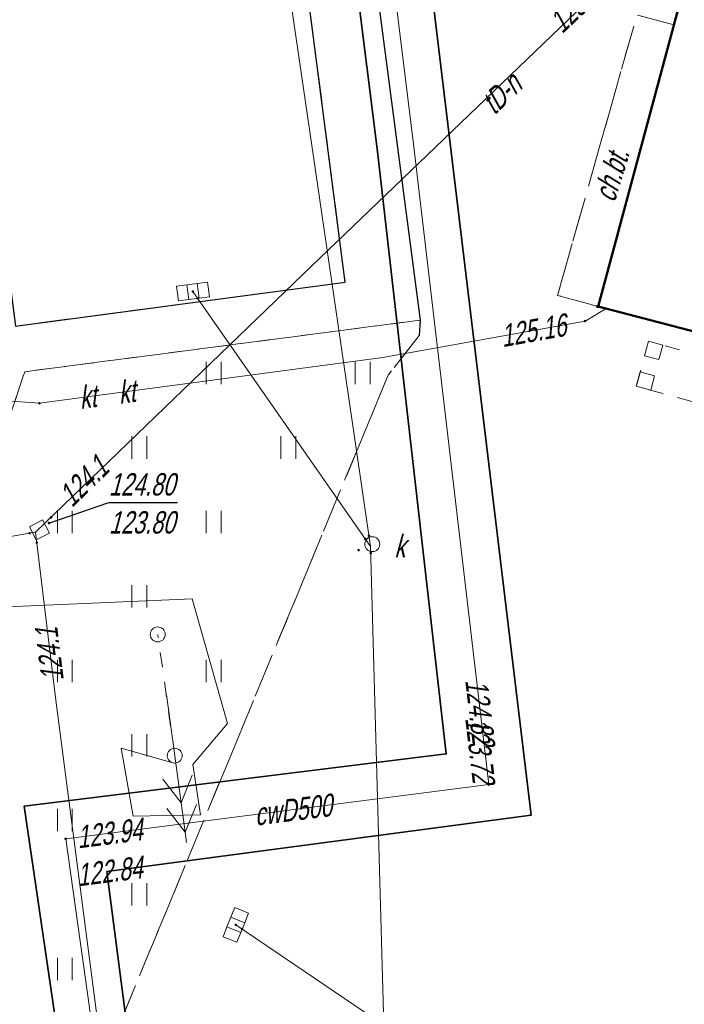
# Model space of a CAD drawing. Extents: x 7463256 to 7464485, y 5957341 to 5958260.
# Tile 29 of 256: x 7463438 to 7463460, y 5957453 to 5957486. Entities that reach past the tile are written whole.
import ezdxf
from ezdxf.enums import TextEntityAlignment as Align

# ---------------------------------------------------------------- set-up
doc = ezdxf.new("R2010")
doc.units = 0
doc.header["$MEASUREMENT"] = 0
for name, pattern in [('1.5_0.5', [2, 1.5, -0.5]), ('ib10_500', [1, 0.5, -0.5]), ('mz1.0_0.5', [1.5, 1, -0.5]), ('sm05_500', [1, 0.5, -0.5])]:
    doc.linetypes.add(name, pattern=pattern)
doc.layers.get('0').update_dxf_attribs({"color": 2, "linetype": 'CONTINUOUS', "lineweight": 5})
for name, color, linetype in [('312-Budynek (powierzchnia)', 7, 'CONTINUOUS'), ('chodnik (powierzchnia)', 7, 'CONTINUOUS'), ('chodnik (powierzchnia)-Atr17', 7, 'CONTINUOUS'), ('jezdnia (powierzchnia)', 7, 'CONTINUOUS'), ('kanalizacja kablowa (sieć telekomunikacyjna) (linia)', 7, 'CONTINUOUS'), ('kanalizacja kablowa (sieć telekomunikacyjna) (linia)-Atr1', 7, 'CONTINUOUS'), ('kratka ściekowa (punkt)', 7, 'CONTINUOUS'), ('krawężnik (linia)', 7, 'CONTINUOUS'), ('przewód ciepłowniczy (linia)', 7, 'CONTINUOUS'), ('przewód ciepłowniczy (linia)-Atr1', 7, 'CONTINUOUS'), ('przewód elektroenergetyczny (linia)', 7, 'CONTINUOUS'), ('przewód elektroenergetyczny średniego napięcia (linia) - symbol', 7, 'CONTINUOUS'), ('przewód kanalizacyjny (linia)', 7, 'CONTINUOUS'), ('przewód telekomunikacyjny (linia)', 7, 'CONTINUOUS'), ('przewód telekomunikacyjny (linia)-Atr1', 7, 'CONTINUOUS'), ('Punkt budynku', 7, 'CONTINUOUS'), ('punkt o określonej wysokości (sieć ciepłownicza)', 7, 'CONTINUOUS'), ('punkt o określonej wysokości (sieć ciepłownicza)-Atr2', 7, 'CONTINUOUS'), ('punkt o określonej wysokości (sieć ciepłownicza)-Atr3', 7, 'CONTINUOUS'), ('punkt o określonej wysokości (sieć kanalizacyjna)', 7, 'CONTINUOUS'), ('punkt o określonej wysokości (sieć telekomunikacyjna)', 7, 'CONTINUOUS'), ('punkt o określonej wysokości (sieć telekomunikacyjna)-Atr2', 7, 'CONTINUOUS'), ('punkt o określonej wysokości (sieć telekomunikacyjna)-Atr3', 7, 'CONTINUOUS'), ('rura ochronna - przewód ciepłowniczy (linia)', 7, 'CONTINUOUS'), ('studzienka kwadratowa - przewód telekomunikacyjny (punkt)', 7, 'CONTINUOUS'), ('studzienka okrągła - przewód kanalizacyjny (punkt)', 7, 'CONTINUOUS'), ('studzienka okrągła - przewód kanalizacyjny (punkt)-Atr17', 7, 'CONTINUOUS'), ('słup łączony (linia)', 7, 'CONTINUOUS'), ('słup łączony (linia) - symbol', 7, 'CONTINUOUS'), ('trawnik (powierzchnia)', 7, 'CONTINUOUS'), ('trawnik (powierzchnia) - symbol', 7, 'CONTINUOUS'), ('wiata (powierzchnia)', 7, 'CONTINUOUS'), ('wiata (powierzchnia) - symbol', 7, 'CONTINUOUS')]:
    doc.layers.add(name, color=color, linetype=linetype)
doc.styles.get("Standard").update_dxf_attribs({"font": 'txt', "width": 0.75})

# ---------------------------------------------------------------- blocks, each defined once
blk = doc.blocks.new('PW01')
at = {"linetype": 'Continuous', "lineweight": 13}
h = blk.add_hatch(color=0, dxfattribs=at)
edge = h.paths.add_edge_path()
edge.add_arc((0, 0), 0.045, 0, 360)
blk = doc.blocks.new('US15A')
at = {"color": 0, "linetype": 'Continuous', "lineweight": 0}
blk.add_lwpolyline([(-0.25, -0.25), (0.25, -0.25), (0.25, 0.25), (-0.25, 0.25)], close=True, dxfattribs=at)
blk = doc.blocks.new('US05')
at = {"color": 0, "linetype": 'Continuous', "lineweight": 13}
for p, q in [((-0.525, -0.25), (-0.525, 0.25)), ((-0.525, 0.25), (-0.175, 0.25)), ((-0.175, -0.25), (-0.175, 0.25)), ((-0.175, 0.25), (0.175, 0.25)), ((0.175, -0.25), (0.175, 0.25)), ((0.175, 0.25), (0.525, 0.25)), ((0.525, -0.25), (0.525, 0.25)), ((-0.525, -0.25), (-0.175, -0.25)), ((-0.175, -0.25), (0.175, -0.25)), ((0.175, -0.25), (0.525, -0.25))]:
    blk.add_line(p, q, dxfattribs=at)
blk = doc.blocks.new('US15')
at = {"color": 0, "linetype": 'Continuous', "lineweight": 13}
blk.add_circle((0, 0), 0.25, dxfattribs=at)
blk = doc.blocks.new('SM05')
at = {"color": 0, "linetype": 'Continuous', "lineweight": 13}
blk.add_circle((0, 0), 0.25, dxfattribs=at)
blk = doc.blocks.new('PE03')
at = {"color": 0, "linetype": 'Continuous', "lineweight": 13}
for p, q in [((3.65, 0), (2.784, 0.5)), ((4.65, 0), (3.784, 0.5)), ((0.65, 0), (0, 0)), ((0.65, 0), (1.65, 0)), ((1.65, 0), (2.65, 0)), ((2.65, 0), (3.65, 0)), ((3.65, 0), (2.784, -0.5)), ((3.65, 0), (4.65, 0)), ((4.65, 0), (3.784, -0.5)), ((4.65, 0), (5, 0))]:
    blk.add_line(p, q, dxfattribs=at)
blk = doc.blocks.new('TU04')
at = {"color": 0, "linetype": 'Continuous', "lineweight": 13}
for p, q in [((0, 0), (0, 0.75)), ((0.5, 0), (0.5, 0.75))]:
    blk.add_line(p, q, dxfattribs=at)
blk = doc.blocks.new('IB10')
at = {"color": 0, "linetype": 'Continuous', "lineweight": 13}
for p, q in [((0, 0), (0, 0.5)), ((0, 0.5), (0.5, 0.5)), ((0.5, 0), (0.5, 0.5)), ((0, 0), (0.5, 0))]:
    blk.add_line(p, q, dxfattribs=at)
blk = doc.blocks.new('PUNKTBUD')
at = {"color": 0}
blk.add_circle((0, 0), 0.045, dxfattribs=at)

msp = doc.modelspace()

# ---------------------------------------------------------------- linework, layer by layer
at = {"layer": '312-Budynek (powierzchnia)', "color": 7, "linetype": 'Continuous', "lineweight": 50, "flags": 128}
for points in [[(7463457.09, 5957475.96), (7463469.89, 5957523.54)], [(7463463.86, 5957474.19), (7463457.09, 5957475.96)]]:
    msp.add_lwpolyline(points, dxfattribs=at)
at = {"layer": 'chodnik (powierzchnia)', "color": 7, "linetype": 'mz1.0_0.5', "lineweight": 18, "flags": 128}
for points in [[(7463445.75, 5957498.83), (7463448.8, 5957499.45), (7463452.23, 5957512.33), (7463455.11, 5957523.13), (7463454.05, 5957524.28), (7463440.57, 5957522.28), (7463440.12, 5957521.69), (7463439.86, 5957520.84), (7463439.85, 5957520.02), (7463438.85, 5957519.83), (7463438.92, 5957521.22), (7463439.26, 5957522.18), (7463439.84, 5957522.97), (7463440.27, 5957523.26), (7463454.47, 5957525.36), (7463455.66, 5957524.38), (7463456.51, 5957523.19), (7463456.62, 5957522.72), (7463448.75, 5957493.58), (7463451.12, 5957475.5), (7463437.85, 5957473.77), (7463433.94, 5957462.22), (7463435.56, 5957449.69), (7463433.99, 5957449.58), (7463432.42, 5957462.31), (7463436.18, 5957473.6), (7463436.08, 5957474.28), (7463434.06, 5957474.08), (7463433.72, 5957477.59), (7463435.62, 5957477.87), (7463435.09, 5957481.83), (7463432.27, 5957481.21), (7463431.86, 5957484.28), (7463434.75, 5957484.8), (7463431.42, 5957510.68), (7463431.13, 5957512.62), (7463430.41, 5957518.67), (7463429.88, 5957519.81), (7463429.03, 5957520.73), (7463427.91, 5957521.34), (7463426.39, 5957521.68), (7463420.12, 5957520.67), (7463375.89, 5957513.74), (7463376.01, 5957515.32), (7463418.79, 5957521.92), (7463421.69, 5957522.49), (7463426.09, 5957523.13), (7463427.78, 5957522.99), (7463429.27, 5957522.42), (7463430.5, 5957521.48), (7463431.44, 5957520.19), (7463431.96, 5957518.66), (7463437.54, 5957475.3), (7463448.6, 5957476.77)], [(7463459.63, 5957485.41), (7463457.09, 5957475.96), (7463455.73, 5957476.33), (7463458.39, 5957485.74)]]:
    msp.add_lwpolyline(points, close=True, dxfattribs=at)
at = {"layer": 'jezdnia (powierzchnia)', "color": 7, "linetype": '1.5_0.5', "lineweight": 18, "flags": 128}
msp.add_lwpolyline([(7463591.769, 5957590.04), (7463594.62, 5957579.65), (7463594.79, 5957579.07), (7463596.31, 5957573.71), (7463597.08, 5957571.26), (7463598.44, 5957567.63), (7463599.77, 5957563.99), (7463601.39, 5957560.33), (7463603, 5957556.92), (7463604.8, 5957553.45), (7463606.67, 5957549.88), (7463607.91, 5957547.85), (7463608.89, 5957546.32), (7463610.59, 5957543.72), (7463613.11, 5957540.23), (7463614.06, 5957539.06), (7463616.64, 5957535.71), (7463619.11, 5957532.45), (7463621.08, 5957529.83), (7463628.6, 5957519.98), (7463628.85, 5957519.6), (7463629.15, 5957519.23), (7463629.46, 5957518.87), (7463629.77, 5957518.51), (7463630.08, 5957518.15), (7463630.4, 5957517.79), (7463630.71, 5957517.44), (7463631.03, 5957517.09), (7463631.36, 5957516.74), (7463631.69, 5957516.39), (7463632.02, 5957516.05), (7463632.35, 5957515.71), (7463632.67, 5957515.38), (7463632.99, 5957515.05), (7463633.31, 5957514.73), (7463633.64, 5957514.41), (7463633.97, 5957514.1), (7463634.3, 5957513.79), (7463634.64, 5957513.48), (7463634.98, 5957513.18), (7463635.33, 5957512.88), (7463635.68, 5957512.58), (7463636.03, 5957512.29), (7463636.4, 5957511.99), (7463636.78, 5957511.7), (7463637.16, 5957511.42), (7463637.55, 5957511.14), (7463637.94, 5957510.87), (7463638.34, 5957510.6), (7463638.74, 5957510.35), (7463639.14, 5957510.09), (7463639.55, 5957509.85), (7463639.96, 5957509.61), (7463640.38, 5957509.38), (7463642.84, 5957508.24), (7463664.97, 5957492.53), (7463637.77, 5957502.4), (7463635.02, 5957503.55), (7463634.57, 5957503.76), (7463634.12, 5957503.98), (7463633.68, 5957504.22), (7463633.25, 5957504.47), (7463632.83, 5957504.73), (7463632.41, 5957505), (7463632.01, 5957505.29), (7463631.61, 5957505.59), (7463631.22, 5957505.9), (7463630.84, 5957506.22), (7463629.34, 5957507.67), (7463614.31, 5957526.12), (7463607.42, 5957531.18), (7463601.26, 5957534.12), (7463592.11, 5957537.46), (7463582.8, 5957540.04), (7463578.77, 5957540.9), (7463562.61, 5957542.27), (7463545.44, 5957541.57), (7463525.75, 5957538.68), (7463489.6, 5957533.13), (7463485.87, 5957532.52), (7463482.19, 5957530.95), (7463472.45, 5957526.44), (7463471.25, 5957525.52), (7463470.32, 5957524.14), (7463469.89, 5957523.54), (7463467.66, 5957515.23), (7463467.32, 5957515.32), (7463466.99, 5957515.41), (7463466.65, 5957515.5), (7463466.18, 5957513.75), (7463466.52, 5957513.66), (7463466.85, 5957513.57), (7463467.19, 5957513.48), (7463469.89, 5957523.54), (7463463.58, 5957500.08), (7463463.25, 5957500.17), (7463462.92, 5957500.25), (7463462.59, 5957500.34), (7463462.14, 5957498.62), (7463462.47, 5957498.53), (7463462.8, 5957498.45), (7463463.13, 5957498.36), (7463459.63, 5957485.41), (7463458.39, 5957485.74), (7463455.73, 5957476.33), (7463457.09, 5957475.96), (7463463.86, 5957474.19), (7463464.79, 5957477.72), (7463467.83, 5957476.92), (7463467.77, 5957476.7), (7463467.71, 5957476.47), (7463467.66, 5957476.25), (7463468.82, 5957475.94), (7463468.88, 5957476.17), (7463468.93, 5957476.4), (7463468.99, 5957476.62), (7463469.28, 5957476.55), (7463469.96, 5957476.37), (7463470.75, 5957479.31), (7463471.02, 5957479.24), (7463471.29, 5957479.17), (7463471.56, 5957479.1), (7463471.83, 5957479.03), (7463469.83, 5957470.77), (7463468.39, 5957465.19), (7463471.46, 5957464.38), (7463467.55, 5957451.02), (7463465.51, 5957447), (7463462.32, 5957444.2), (7463449.04, 5957441.48), (7463441.03, 5957432.97), (7463438.44, 5957432.79), (7463435.93, 5957446.13), (7463438.61, 5957447.13), (7463439.57, 5957448.35), (7463450.04, 5957473.65), (7463451.08, 5957474.98), (7463451.12, 5957475.5), (7463448.75, 5957493.58), (7463456.62, 5957522.72), (7463456.51, 5957523.19), (7463455.66, 5957524.38), (7463454.47, 5957525.36), (7463440.27, 5957523.26), (7463439.84, 5957522.97), (7463439.26, 5957522.18), (7463438.92, 5957521.22), (7463438.85, 5957519.83), (7463439.85, 5957520.02), (7463442.8, 5957520.53), (7463445.75, 5957498.83), (7463448.6, 5957476.77), (7463437.54, 5957475.3), (7463431.96, 5957518.66), (7463431.44, 5957520.19), (7463430.5, 5957521.48), (7463429.27, 5957522.42), (7463427.78, 5957522.99), (7463426.09, 5957523.13), (7463421.69, 5957522.49), (7463418.79, 5957521.92), (7463376.01, 5957515.32), (7463334.96, 5957509.14), (7463334.47, 5957515.53), (7463334.26, 5957521.17), (7463334.04, 5957522.29), (7463334.48, 5957520.99), (7463334.79, 5957520.19), (7463335.34, 5957519.65), (7463336.05, 5957519.42), (7463337.13, 5957519.61), (7463338.12, 5957520.23), (7463338.91, 5957521.17), (7463339.69, 5957522.36), (7463342.64, 5957522.54), (7463343.21, 5957521.22), (7463343.94, 5957520.24), (7463344.8, 5957519.42), (7463345.72, 5957518.76), (7463346.74, 5957518.19), (7463347.84, 5957517.75), (7463348.77, 5957517.46), (7463382.62, 5957522.66), (7463407.52, 5957526.48), (7463412.42, 5957527.23), (7463432.39, 5957530.36), (7463438.28, 5957531.28), (7463439.27, 5957531.43), (7463440.77, 5957531.67), (7463463.05, 5957535.17), (7463469.41, 5957536.19), (7463485.95, 5957538.82), (7463487.91, 5957539.15), (7463505.7, 5957542.11), (7463506.8, 5957542.48), (7463507.91, 5957543.56), (7463509.24, 5957545.81), (7463509.79, 5957547.9), (7463514.89, 5957549.48), (7463515.34, 5957548.02), (7463516.02, 5957546.59), (7463516.84, 5957545.44), (7463517.92, 5957544.71), (7463519.34, 5957544.39), (7463529.12, 5957545.81), (7463536.72, 5957547.02), (7463542.97, 5957547.77), (7463550.75, 5957548.47), (7463557.74, 5957548.84), (7463562.91, 5957548.67), (7463569.76, 5957548.4), (7463579.41, 5957548.08), (7463582.97, 5957549.54), (7463585.43, 5957551.54), (7463587.37, 5957553.5), (7463588.97, 5957555.95), (7463589.14, 5957555.59), (7463589.64, 5957556.42), (7463590.36, 5957558.13), (7463590.82, 5957559.79), (7463591.1, 5957561.3), (7463591.18, 5957562.71), (7463591.21, 5957564.41), (7463590.65, 5957566.85), (7463589.9, 5957570.06), (7463589.09, 5957573.66), (7463588.01, 5957579.07), (7463587.09, 5957582.93), (7463585.652, 5957589.138)], dxfattribs=at)
at = {"layer": 'kanalizacja kablowa (sieć telekomunikacyjna) (linia)', "color": 30, "linetype": 'Continuous', "lineweight": 18, "flags": 128}
for points in [[(7463429.73, 5957473.76), (7463432.21, 5957473.25), (7463435.22, 5957472.94), (7463438.34, 5957472.71), (7463449.86, 5957474.25), (7463456.65, 5957475.47), (7463457.36, 5957475.89)], [(7463457.36, 5957475.89), (7463456.65, 5957475.47), (7463449.86, 5957474.25), (7463438.34, 5957472.71), (7463435.22, 5957472.94), (7463432.21, 5957473.25), (7463429.73, 5957473.76)]]:
    msp.add_lwpolyline(points, dxfattribs=at)
at = {"layer": 'krawężnik (linia)', "color": 7, "linetype": 'Continuous', "lineweight": 25, "flags": 128}
for points in [[(7463431.96, 5957518.66), (7463437.54, 5957475.3), (7463448.6, 5957476.77), (7463445.75, 5957498.83)], [(7463448.75, 5957493.58), (7463451.12, 5957475.5), (7463451.08, 5957474.98)]]:
    msp.add_lwpolyline(points, dxfattribs=at)
at = {"layer": 'przewód ciepłowniczy (linia)', "color": 212, "linetype": 'Continuous', "lineweight": 18, "flags": 128}
msp.add_lwpolyline([(7463459.809, 5957376.277), (7463459, 5957383.44), (7463457.86, 5957389.68), (7463457.75, 5957391.16), (7463457.64, 5957392.61), (7463455.55, 5957414.12), (7463453.21, 5957429.88), (7463450.32, 5957448.95), (7463440.62, 5957448.11), (7463439.22, 5957458.09), (7463453.42, 5957459.91), (7463450.9, 5957481.32), (7463449.5, 5957492.76), (7463445.67, 5957509.55), (7463446.07, 5957511.87)], dxfattribs=at)
at = {"layer": 'przewód elektroenergetyczny (linia)', "color": 1, "linetype": 'Continuous', "lineweight": 18, "flags": 128}
msp.add_lwpolyline([(7463442.82, 5957460.64), (7463441.08, 5957461.13), (7463441.48, 5957458.85), (7463443.75, 5957458.9), (7463443.49, 5957460.58), (7463444.65, 5957461.96), (7463443.46, 5957466.14), (7463435.7, 5957465.81), (7463435.68, 5957468.55), (7463434.84, 5957475.59), (7463432.95, 5957488.62)], dxfattribs=at)
at = {"layer": 'przewód kanalizacyjny (linia)', "color": 34, "linetype": 'Continuous', "lineweight": 18, "flags": 128}
for points in [[(7463449.9, 5957451.83), (7463449.45, 5957467.9), (7463442.84, 5957513.12)], [(7463449.45, 5957467.9), (7463443.49, 5957476.46)], [(7463449.9, 5957451.83), (7463444.93, 5957455.2)]]:
    msp.add_lwpolyline(points, dxfattribs=at)
at = {"layer": 'przewód telekomunikacyjny (linia)', "color": 30, "linetype": 'Continuous', "lineweight": 18, "flags": 128}
for points in [[(7463475.2, 5957539.9), (7463475.02, 5957539.08), (7463472.32, 5957532.79), (7463467.97, 5957522.76), (7463464.49, 5957510.05), (7463462.93, 5957504.65), (7463460.97, 5957496.84), (7463458.87, 5957488.27), (7463447.19, 5957477.04), (7463438.21, 5957468.38), (7463438.89, 5957462.74), (7463441.14, 5957445.46), (7463442.95, 5957431.08), (7463444.67, 5957418.23), (7463446.28, 5957405.97), (7463448.38, 5957391.33), (7463450.45, 5957377.83), (7463450.917, 5957374.524)], [(7463349.47, 5957455.23), (7463373.8, 5957458.8), (7463386.43, 5957460.64), (7463402.68, 5957462.78), (7463416.43, 5957464.86), (7463429.06, 5957466.87), (7463432.38, 5957467.38), (7463432.7, 5957467.43), (7463438.21, 5957468.38)]]:
    msp.add_lwpolyline(points, dxfattribs=at)
at = {"layer": 'punkt o określonej wysokości (sieć telekomunikacyjna)-Atr2', "color": 7, "flags": 128}
msp.add_lwpolyline([(7463438.66, 5957468.69), (7463440.67, 5957469.38), (7463442.974, 5957469.38)], dxfattribs=at)
at = {"layer": 'rura ochronna - przewód ciepłowniczy (linia)', "color": 212, "linetype": 'Continuous', "lineweight": 35, "flags": 128}
msp.add_lwpolyline([(7463456.46, 5957392.49), (7463454.7, 5957410.18), (7463454.24, 5957414.55), (7463452.05, 5957429.66), (7463449.32, 5957447.57), (7463439.63, 5957446.89), (7463437.83, 5957459.19), (7463451.99, 5957460.94), (7463449.68, 5957481.16), (7463448.25, 5957492.58), (7463444.58, 5957509.45), (7463445.04, 5957511.82), (7463447.09, 5957511.91), (7463446.76, 5957509.64), (7463450.74, 5957492.94), (7463454.84, 5957458.88), (7463440.6, 5957456.99), (7463441.6, 5957449.33), (7463451.31, 5957450.32), (7463456.85, 5957413.68), (7463457.55, 5957408.65), (7463458.82, 5957392.72)], close=True, dxfattribs=at)
at = {"layer": 'słup łączony (linia)', "color": 7, "linetype": 'sm05_500', "lineweight": 18, "flags": 128}
msp.add_lwpolyline([(7463442.88, 5957460.88), (7463442.31, 5957464.95)], dxfattribs=at)
at = {"layer": 'trawnik (powierzchnia)', "color": 7, "linetype": 'mz1.0_0.5', "lineweight": 18, "flags": 128}
msp.add_lwpolyline([(7463451.08, 5957474.98), (7463450.04, 5957473.65), (7463439.57, 5957448.35), (7463439.35, 5957448.46), (7463435.56, 5957449.69), (7463433.94, 5957462.22), (7463437.85, 5957473.77), (7463451.12, 5957475.5)], close=True, dxfattribs=at)
at = {"layer": 'wiata (powierzchnia)', "color": 7, "linetype": 'ib10_500', "lineweight": 18, "flags": 128}
msp.add_lwpolyline([(7463458.78, 5957474.79), (7463458.37, 5957473.28), (7463462.69, 5957472.11), (7463463.1, 5957473.62)], close=True, dxfattribs=at)

# ---------------------------------------------------------------- block references
at = {"layer": 'kratka ściekowa (punkt)', "color": 7, "linetype": 'Continuous', "lineweight": 18}
for p, rotation in [((7463443.49, 5957476.46), 7.29), ((7463444.93, 5957455.2), 248.23)]:
    msp.add_blockref('US05', p, dxfattribs=dict(at, rotation=rotation))
at = {"layer": 'przewód elektroenergetyczny średniego napięcia (linia) - symbol', "color": 1, "linetype": 'Continuous', "lineweight": 18, "rotation": 277.739}
msp.add_blockref('PE03', (7463442.6, 5957462.92), dxfattribs=at)
at = {"layer": 'Punkt budynku', "color": 5, "linetype": 'Continuous', "lineweight": 18}
msp.add_blockref('PUNKTBUD', (7463457.09, 5957475.96), dxfattribs=at)
at = {"layer": 'punkt o określonej wysokości (sieć ciepłownicza)', "color": 212, "linetype": 'Continuous', "lineweight": 13}
for p in [(7463453.42, 5957459.91), (7463439.22, 5957458.09)]:
    msp.add_blockref('PW01', p, dxfattribs=at)
at = {"layer": 'punkt o określonej wysokości (sieć kanalizacyjna)', "color": 34, "linetype": 'Continuous', "lineweight": 13}
for p, rotation in [((7463443.49, 5957476.46), 7.29), ((7463444.93, 5957455.2), 248.23)]:
    msp.add_blockref('PW01', p, dxfattribs=dict(at, rotation=rotation))
for p in [(7463443.65, 5957476.23), (7463449.27, 5957468.16), (7463449.4, 5957468.26), (7463449.05, 5957467.78), (7463449.46, 5957467.68), (7463445.14, 5957455.06)]:
    msp.add_blockref('PW01', p, dxfattribs=at)
at = {"layer": 'punkt o określonej wysokości (sieć telekomunikacyjna)', "color": 30, "linetype": 'Continuous', "lineweight": 13}
for p in [(7463456.65, 5957475.47), (7463438.34, 5957472.71), (7463438.73, 5957468.88), (7463438.01, 5957468.35), (7463438.25, 5957468.03)]:
    msp.add_blockref('PW01', p, dxfattribs=at)
at = {"layer": 'punkt o określonej wysokości (sieć telekomunikacyjna)', "color": 30, "linetype": 'Continuous', "lineweight": 13, "rotation": 207.57}
msp.add_blockref('PW01', (7463438.66, 5957468.69), dxfattribs=at)
at = {"layer": 'studzienka kwadratowa - przewód telekomunikacyjny (punkt)', "color": 30, "linetype": 'Continuous', "lineweight": 18, "rotation": 207.57}
msp.add_blockref('US15A', (7463438.34, 5957468.46), dxfattribs=at)
at = {"layer": 'studzienka okrągła - przewód kanalizacyjny (punkt)', "color": 34, "linetype": 'Continuous', "lineweight": 18}
msp.add_blockref('US15', (7463449.51, 5957467.98), dxfattribs=at)
at = {"layer": 'słup łączony (linia) - symbol', "color": 7, "linetype": 'Continuous', "lineweight": 18}
for p in [(7463442.31, 5957464.95), (7463442.88, 5957460.88)]:
    msp.add_blockref('SM05', p, dxfattribs=at)
at = {"layer": 'trawnik (powierzchnia) - symbol', "color": 7, "linetype": 'Continuous', "lineweight": 18}
for p in [(7463443.94, 5957473.35), (7463448.94, 5957473.35), (7463441.44, 5957470.85), (7463446.44, 5957470.85), (7463438.94, 5957468.35), (7463443.94, 5957468.35), (7463441.44, 5957465.85), (7463438.94, 5957463.35), (7463443.94, 5957463.35), (7463441.44, 5957460.85), (7463438.94, 5957458.35), (7463441.44, 5957455.85), (7463438.94, 5957453.35)]:
    msp.add_blockref('TU04', p, dxfattribs=at)
at = {"layer": 'wiata (powierzchnia) - symbol', "color": 7, "linetype": 'Continuous', "lineweight": 18}
for p, rotation in [((7463458.78, 5957474.79), 254.8090000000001), ((7463458.37, 5957473.28), 344.8459999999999)]:
    msp.add_blockref('IB10', p, dxfattribs=dict(at, rotation=rotation))

# ---------------------------------------------------------------- texts
at = {"layer": 'chodnik (powierzchnia)-Atr17', "color": 7, "oblique": 15, "width": 0.72}
msp.add_text('ch.bt.', height=0.75, rotation=73.048, dxfattribs=at).set_placement((7463457.64, 5957479.42))
at = {"layer": 'kanalizacja kablowa (sieć telekomunikacyjna) (linia)-Atr1', "color": 30, "oblique": 15, "width": 0.72}
for p in [(7463439.67, 5957472.89), (7463440.98, 5957473.06)]:
    msp.add_text('kt', height=0.75, rotation=7.614, dxfattribs=at).set_placement(p, align=Align.MIDDLE_LEFT)
at = {"layer": 'przewód ciepłowniczy (linia)-Atr1', "color": 212, "oblique": 15, "width": 0.72}
msp.add_text('cwD500', height=0.75, rotation=7.303, dxfattribs=at).set_placement((7463445.55, 5957458.9), align=Align.MIDDLE_LEFT)
at = {"layer": 'przewód telekomunikacyjny (linia)-Atr1', "color": 30, "oblique": 15, "width": 0.72}
msp.add_text('tD-n', height=0.75, rotation=44.14, dxfattribs=at).set_placement((7463453.61, 5957482.36))
at = {"layer": 'punkt o określonej wysokości (sieć ciepłownicza)-Atr2', "color": 212, "oblique": 15, "width": 0.72}
for s, rotation, p in [('124.82', -83.287, (7463453, 5957463.45)), ('123.94', 7.303, (7463439.59, 5957458.14))]:
    msp.add_text(s, height=0.75, rotation=rotation, dxfattribs=at).set_placement(p, align=Align.MIDDLE_LEFT)
at = {"layer": 'punkt o określonej wysokości (sieć ciepłownicza)-Atr3', "color": 212, "oblique": 15, "width": 0.72}
for s, rotation, p in [('123.72', -83.287, (7463453, 5957462.175)), ('122.84', 7.303, (7463439.59, 5957456.865))]:
    msp.add_text(s, height=0.75, rotation=rotation, dxfattribs=at).set_placement(p, align=Align.MIDDLE_LEFT)
at = {"layer": 'punkt o określonej wysokości (sieć telekomunikacyjna)-Atr2', "color": 30, "oblique": 15, "width": 0.72}
for s, rotation, p in [('125.39', 43.51, (7463455.88, 5957485.09)), ('124.1', 44.14, (7463439.43, 5957469.19)), ('124.1', 97.14, (7463439.16, 5957463.42))]:
    msp.add_text(s, height=0.75, rotation=rotation, dxfattribs=at).set_placement(p)
msp.add_text('125.16', height=0.75, rotation=10.185, dxfattribs=at).set_placement((7463453.82, 5957474.96), align=Align.MIDDLE_LEFT)
msp.add_text('124.80', height=0.75, dxfattribs=at).set_placement((7463440.67, 5957469.388), align=Align.BOTTOM_LEFT)
at = {"layer": 'punkt o określonej wysokości (sieć telekomunikacyjna)-Atr3', "color": 30, "oblique": 15, "width": 0.72}
msp.add_text('123.80', height=0.75, dxfattribs=at).set_placement((7463440.67, 5957468.112), align=Align.BOTTOM_LEFT)
at = {"layer": 'studzienka okrągła - przewód kanalizacyjny (punkt)-Atr17', "color": 34, "oblique": 15, "width": 0.72}
msp.add_text('k', height=0.75, dxfattribs=at).set_placement((7463450.25, 5957467.54))

doc.saveas('drawing.dxf')
